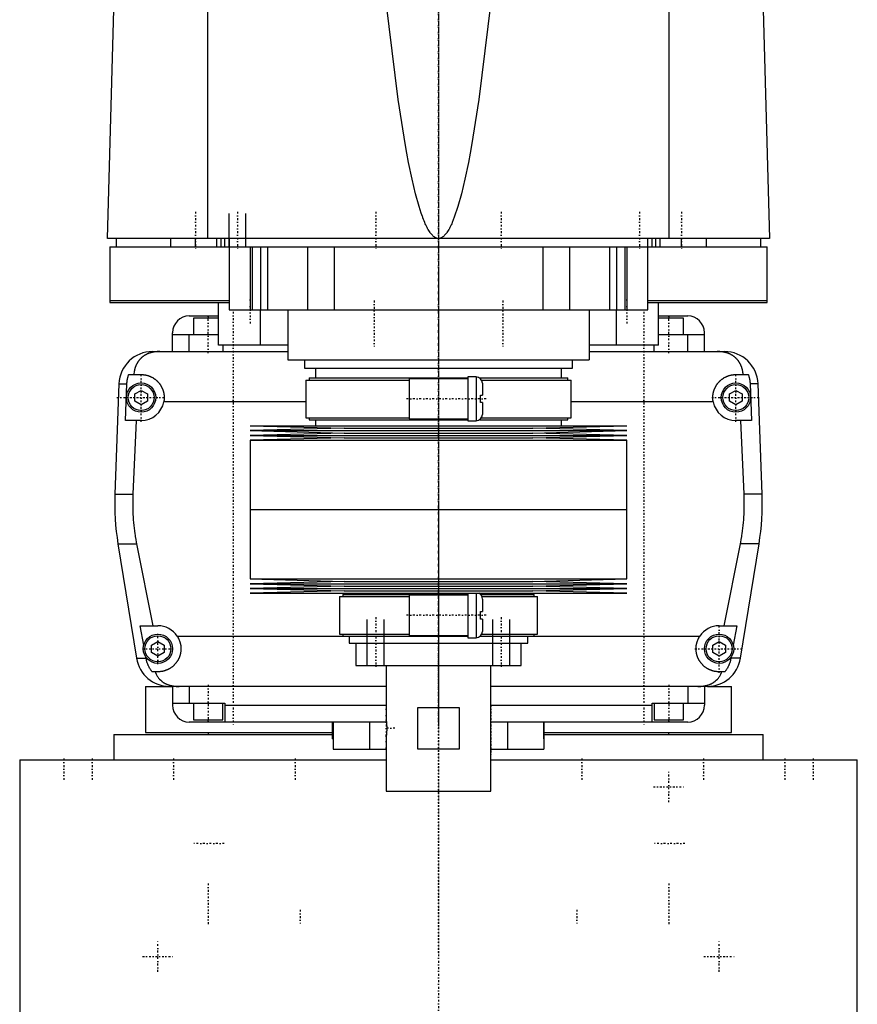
# Model space of a CAD drawing. Extents: x -120 to 120, y -1 to 1168.
# Tile 2 of 4: x -100 to 100, y 305 to 540. Entities that reach past the tile are written whole.
import ezdxf

# ---------------------------------------------------------------- set-up
doc = ezdxf.new("R2010")
doc.units = 0
doc.linetypes.add('CENTER', pattern=[1.5, 0.45, -0.5, 0.05, -0.5])
for name, color, linetype in [('AM_0', 7, 'CONTINUOUS'), ('AM_10', 7, 'CONTINUOUS'), ('AM_7', 7, 'CENTER')]:
    doc.layers.add(name, color=color, linetype=linetype)

msp = doc.modelspace()

# ---------------------------------------------------------------- linework, layer by layer
at = {"layer": 'AM_0', "color": 7, "linetype": 'CONTINUOUS'}
for p, q in [((-55.06, 487.5), (-55.06, 569.6)), ((55.06, 487.5), (55.06, 569.6)), ((-79, 487.5), (-76.83, 568.63)), ((76.83, 568.63), (79, 487.5)), ((79, 487.5), (-79, 487.5)), ((-77, 487.5), (-77, 485.5)), ((-64, 487.5), (-64, 485.5)), ((-58, 485.5), (-58, 487.5)), ((-52.9, 485.5), (-52.9, 487.5)), ((-51.9, 485.5), (-51.9, 487.5)), ((-51, 485.5), (-51, 487.5)), ((-50, 487.5), (-50, 470.5)), ((50, 470.5), (50, 487.5)), ((51, 485.5), (51, 487.5)), ((51.9, 485.5), (51.9, 487.5)), ((52.9, 485.5), (52.9, 487.5)), ((58, 485.5), (58, 487.5)), ((64, 485.5), (64, 487.5)), ((77, 485.5), (77, 487.5)), ((-78.5, 485.5), (78.5, 485.5)), ((-78.5, 485.5), (-78.5, 472.2)), ((-45, 485.5), (-45, 470.5)), ((-44.5, 485.5), (-44.5, 470.5)), ((-42.5, 485.5), (-42.5, 470.5)), ((-40.83, 485.5), (-40.83, 470.5)), ((-31.31, 485.5), (-31.31, 470.5)), ((-24.92, 485.5), (-24.92, 470.5)), ((24.92, 485.5), (24.92, 470.5)), ((31.31, 485.5), (31.31, 470.5)), ((40.83, 485.5), (40.83, 470.5)), ((42.5, 485.5), (42.5, 470.5)), ((44.5, 485.5), (44.5, 470.5)), ((45, 485.5), (45, 470.5)), ((78.5, 472.2), (78.5, 485.5)), ((-78.5, 472.7), (-50.02, 472.7)), ((-78.5, 472.2), (-50.02, 472.2)), ((-52.5, 462), (-52.5, 472.2)), ((-50, 470.5), (50, 470.5)), ((-42.5, 462), (-42.5, 470.5)), ((-36, 470.5), (-36, 458.5)), ((36, 470.5), (36, 458.5)), ((42.5, 462), (42.5, 470.5)), ((50.02, 472.7), (78.5, 472.7)), ((50.02, 472.2), (78.5, 472.2)), ((52.5, 462), (52.5, 472.2)), ((-59.5, 469), (-52.5, 469)), ((-58.5, 468.5), (-58.5, 464.5)), ((-52.5, 468.5), (-58.5, 468.5)), ((-55, 469), (-55, 468.5)), ((52.5, 469), (59.5, 469)), ((58.5, 468.5), (52.5, 468.5)), ((55, 469), (55, 468.5)), ((58.5, 464.5), (58.5, 468.5)), ((-63.5, 460.5), (-63.5, 465)), ((-52.5, 464.5), (-63.5, 464.5)), ((-59.5, 460.5), (-59.5, 464.5)), ((63.5, 464.5), (52.5, 464.5)), ((59.5, 460.5), (59.5, 464.5)), ((63.5, 460.5), (63.5, 465)), ((-36, 462), (-52.5, 462)), ((-51.5, 462), (-51.5, 460.5)), ((52.5, 462), (36, 462)), ((51.5, 460.5), (51.5, 462)), ((-68.3, 460.5), (-36, 460.5)), ((36, 460.5), (68.3, 460.5)), ((-36, 458.5), (36, 458.5)), ((-32, 458.5), (-32, 456.5)), ((-32, 456.5), (32, 456.5)), ((-29.35, 456.5), (-29.35, 454.2)), ((29.35, 454.2), (29.35, 456.5)), ((32, 456.5), (32, 458.5)), ((-73.97, 455), (-71, 455)), ((-30.85, 454.2), (-30.85, 453.7)), ((-30.85, 454.2), (7, 454.2)), ((7, 454), (-7, 454)), ((-7, 454), (-7, 444.4)), ((9, 454.45), (7, 454.45)), ((7, 454.45), (7, 443.95)), ((9, 454.45), (9, 443.95)), ((9.83, 454.2), (30.85, 454.2)), ((30.85, 453.7), (30.85, 454.2)), ((71, 455), (73.97, 455)), ((-76.29, 452.8), (-77.28, 426.46)), ((-76.29, 452.8), (-74.4, 452.8)), ((-74.75, 444), (-74.4, 452.8)), ((-31.65, 453.7), (-31.65, 444.7)), ((-31.65, 453.7), (-7, 453.7)), ((10.3, 453.7), (31.65, 453.7)), ((10.5, 452.95), (10.5, 450.1)), ((31.65, 444.7), (31.65, 453.7)), ((76.29, 452.8), (74.4, 452.8)), ((74.4, 452.8), (74.75, 444)), ((77.28, 426.46), (76.29, 452.8)), ((-72.5, 450.37), (-71, 451.23)), ((-72.5, 448.63), (-72.5, 450.37)), ((-71, 451.23), (-69.5, 450.37)), ((-69.5, 450.37), (-69.5, 448.63)), ((10, 448.3), (10, 450.1)), ((10, 450.1), (10.5, 450.1)), ((69.5, 450.37), (71, 451.23)), ((69.5, 448.63), (69.5, 450.37)), ((71, 451.23), (72.5, 450.37)), ((72.5, 450.37), (72.5, 448.63)), ((-71, 447.77), (-72.5, 448.63)), ((-69.5, 448.63), (-71, 447.77)), ((-31.65, 448.5), (-65.59, 448.5)), ((10.5, 448.3), (10, 448.3)), ((10.5, 448.3), (10.5, 445.45)), ((65.59, 448.5), (31.65, 448.5)), ((71, 447.77), (69.5, 448.63)), ((72.5, 448.63), (71, 447.77)), ((-31.65, 444.7), (-7, 444.7)), ((-30.85, 444.7), (-30.85, 444.2)), ((10.3, 444.7), (31.65, 444.7)), ((30.85, 444.2), (30.85, 444.7)), ((-71, 444), (-74.75, 444)), ((-72.2, 444), (-72.97, 426.46)), ((-45, 442.75), (-22.5, 442.18)), ((-45, 442.75), (45, 442.75)), ((-30.85, 444.2), (7, 444.2)), ((-29.35, 444.2), (-29.35, 442.75)), ((-7, 444.4), (7, 444.4)), ((7, 443.95), (9, 443.95)), ((9.83, 444.2), (30.85, 444.2)), ((22.5, 442.18), (45, 442.75)), ((29.35, 442.75), (29.35, 444.2)), ((74.75, 444), (71, 444)), ((72.97, 426.46), (72.2, 444)), ((-22.5, 442.18), (-45, 441.61)), ((-45, 441.61), (-22.5, 441.04)), ((-45, 441.61), (45, 441.61)), ((-22.5, 441.04), (-45, 440.47)), ((-45, 440.47), (-22.5, 439.9)), ((-45, 440.47), (45, 440.47)), ((-22.5, 439.9), (-45, 439.33)), ((-22.5, 442.18), (22.5, 442.18)), ((-22.5, 441.04), (22.5, 441.04)), ((-22.5, 439.9), (22.5, 439.9)), ((45, 441.61), (22.5, 442.18)), ((22.5, 441.04), (45, 441.61)), ((45, 440.47), (22.5, 441.04)), ((22.5, 439.9), (45, 440.47)), ((45, 439.33), (22.5, 439.9)), ((-45, 439.33), (-45, 422.75)), ((-45, 439.33), (45, 439.33)), ((45, 422.75), (45, 439.33)), ((-77.28, 426.46), (-72.97, 426.46)), ((77.28, 426.46), (72.97, 426.46)), ((-45, 422.75), (45, 422.75)), ((-45, 422.75), (-45, 406.17)), ((-45, 422.75), (0, 422.75)), ((45, 406.17), (45, 422.75)), ((-76.54, 414.6), (-72.1, 387.22)), ((-76.54, 414.6), (-72.1, 414.6)), ((-72.1, 414.6), (-68.19, 395)), ((68.19, 395), (72.1, 414.6)), ((76.54, 414.6), (72.1, 414.6)), ((72.1, 387.22), (76.54, 414.6)), ((-45, 406.17), (-22.5, 405.6)), ((-45, 406.17), (45, 406.17)), ((-22.5, 405.6), (-45, 405.03)), ((-45, 405.03), (-22.5, 404.46)), ((-45, 405.03), (45, 405.03)), ((-22.5, 405.6), (22.5, 405.6)), ((22.5, 405.6), (45, 406.17)), ((45, 405.03), (22.5, 405.6)), ((22.5, 404.46), (45, 405.03)), ((-22.5, 404.46), (-45, 403.89)), ((-45, 403.89), (-22.5, 403.32)), ((-45, 403.89), (45, 403.89)), ((-22.5, 403.32), (-45, 402.75)), ((-45, 402.75), (45, 402.75)), ((-22.85, 402.5), (-22.85, 402)), ((-22.85, 402.5), (7, 402.5)), ((-22.5, 404.46), (22.5, 404.46)), ((-22.5, 403.32), (22.5, 403.32)), ((-21.35, 402.75), (-21.35, 402.5)), ((7, 402.3), (-7, 402.3)), ((-7, 402.3), (-7, 392.7)), ((7, 402.75), (7, 392.12)), ((9, 402.75), (9, 392.12)), ((9.99, 402.5), (22.85, 402.5)), ((21.35, 402.5), (21.35, 402.75)), ((45, 403.89), (22.5, 404.46)), ((22.5, 403.32), (45, 403.89)), ((45, 402.75), (22.5, 403.32)), ((22.85, 402), (22.85, 402.5)), ((-23.65, 402), (-23.65, 393)), ((-23.65, 402), (-7, 402)), ((10.36, 402), (23.65, 402)), ((10.5, 401.37), (10.5, 398.4)), ((23.65, 393), (23.65, 402)), ((10, 396.6), (10, 398.4)), ((10, 398.4), (10.5, 398.4)), ((10.5, 396.6), (10, 396.6)), ((10.5, 396.6), (10.5, 393.62)), ((-71.21, 395), (-67, 395)), ((-70.39, 390.38), (-71.21, 395)), ((-23.65, 393), (-7, 393)), ((-22.85, 393), (-22.85, 392.5)), ((10.36, 393), (23.65, 393)), ((22.85, 392.5), (22.85, 393)), ((67, 395), (71.21, 395)), ((71.21, 395), (70.39, 390.38)), ((-68.5, 390.37), (-67, 391.23)), ((-67, 391.23), (-65.5, 390.37)), ((-62.39, 392.5), (-9.13, 392.5)), ((-22.85, 392.5), (7.01, 392.5)), ((-21.35, 392.5), (-21.35, 390.8)), ((-21.35, 390.8), (21.35, 390.8)), ((-19.75, 390.8), (-19.75, 385.5)), ((-7, 392.7), (7, 392.7)), ((7, 392.12), (9, 392.12)), ((9.99, 392.5), (22.85, 392.5)), ((19.75, 385.5), (19.75, 390.8)), ((21.35, 390.8), (21.35, 392.5)), ((21.35, 392.5), (62.39, 392.5)), ((65.5, 390.37), (67, 391.23)), ((67, 391.23), (68.5, 390.37)), ((-68.5, 388.63), (-68.5, 390.37)), ((-67, 387.77), (-68.5, 388.63)), ((-65.5, 388.63), (-67, 387.77)), ((-65.5, 390.37), (-65.5, 388.63)), ((65.5, 388.63), (65.5, 390.37)), ((67, 387.77), (65.5, 388.63)), ((68.5, 388.63), (67, 387.77)), ((68.5, 390.37), (68.5, 388.63)), ((-72.1, 387.22), (-69.82, 387.22)), ((-69.82, 387.22), (-69.87, 387.5)), ((69.87, 387.5), (69.82, 387.22)), ((72.1, 387.22), (69.82, 387.22)), ((-67, 384), (-68.39, 384)), ((-19.75, 385.5), (19.75, 385.5)), ((-12.5, 385.5), (-12.5, 372.5)), ((12.5, 355.5), (12.5, 385.5)), ((68.39, 384), (67, 384)), ((-70, 380.5), (-70, 369.5)), ((-70, 380.5), (-63.57, 380.5)), ((-12.5, 380.5), (-64.2, 380.5)), ((-63.5, 380.5), (-63.5, 376)), ((-59.5, 380.5), (-59.5, 376.5)), ((64.2, 380.5), (12.5, 380.5)), ((59.5, 380.5), (59.5, 376.5)), ((63.5, 380.5), (63.5, 376)), ((64.2, 380.5), (70, 380.5)), ((70, 369.5), (70, 380.5)), ((-63.5, 376.5), (-51, 376.5)), ((-58.5, 376.5), (-58.5, 372.5)), ((-51.5, 372.5), (-51.5, 376.5)), ((-51, 376.5), (-51, 372)), ((51, 372), (51, 376.5)), ((51, 376.5), (63.5, 376.5)), ((51.5, 376.5), (51.5, 372.5)), ((58.5, 372.5), (58.5, 376.5)), ((-51, 376), (-12.5, 376)), ((-4.9, 375.5), (4.9, 375.5)), ((-4.9, 365.5), (-4.9, 375.5)), ((4.9, 375.5), (4.9, 365.5)), ((12.5, 376), (51, 376)), ((-12.44, 372), (-59.5, 372)), ((-58.5, 372.5), (-51.5, 372.5)), ((-55, 372), (-55, 372.5)), ((-25.37, 372), (-25.37, 368)), ((-25.16, 372), (-25.16, 365.5)), ((-16.5, 372), (-16.5, 365.5)), ((-12.49, 372.46), (-12.5, 372.5)), ((-12.48, 372.34), (-12.49, 372.41)), ((-12.44, 372.02), (-12.45, 372.14)), ((59.5, 372), (12.5, 372)), ((16.5, 372), (16.5, 365.5)), ((25.16, 372), (25.16, 365.5)), ((25.16, 368), (25.16, 372)), ((51.5, 372.5), (58.5, 372.5)), ((55, 372), (55, 372.5)), ((-70, 369.5), (-25.39, 369.5)), ((-55, 369.5), (-55, 369)), ((25.18, 369.5), (70, 369.5)), ((55, 369), (55, 369.5)), ((-77.5, 369), (-77.5, 363)), ((-77.5, 369), (-25.37, 369)), ((-25.16, 368), (-25.37, 368)), ((-12.5, 368.5), (-12.49, 368.54)), ((-12.5, 368.5), (-12.5, 355.5)), ((-12.49, 368.58), (-12.47, 368.71)), ((-12.45, 368.86), (-12.44, 368.98)), ((25.16, 369), (77.5, 369)), ((77.5, 363), (77.5, 369)), ((-25.16, 365.5), (-12.5, 365.5)), ((4.9, 365.5), (-4.9, 365.5)), ((12.5, 365.5), (25.16, 365.5)), ((-100, 363), (-100, 25)), ((-100, 363), (-12.51, 363)), ((12.51, 363), (100, 363)), ((100, 25), (100, 363)), ((-12.5, 355.5), (12.5, 355.5))]:
    msp.add_line(p, q, dxfattribs=at)
for points in [[(0, 487.5, 0), (-0.01, 487.5, 0), (-0.04, 487.5, 0), (-0.06, 487.5, 0), (-0.07, 487.5, 0), (-0.08, 487.5, 0), (-0.11, 487.5, 0), (-0.13, 487.51, 0), (-0.15, 487.51, 0), (-0.18, 487.51, 0), (-0.2, 487.51, 0), (-0.21, 487.52, 0), (-0.22, 487.52, 0), (-0.25, 487.52, 0), (-0.27, 487.53, 0), (-0.29, 487.53, 0), (-0.32, 487.54, 0), (-0.34, 487.54, 0), (-0.35, 487.54, 0), (-0.36, 487.55, 0), (-0.39, 487.55, 0), (-0.41, 487.56, 0), (-0.42, 487.56, 0), (-0.43, 487.57, 0), (-0.46, 487.57, 0), (-0.48, 487.58, 0), (-0.49, 487.59, 0), (-0.5, 487.59, 0), (-0.53, 487.6, 0), (-0.55, 487.61, 0), (-0.57, 487.62, 0), (-0.6, 487.63, 0), (-0.62, 487.64, 0), (-0.63, 487.64, 0), (-0.64, 487.65, 0), (-0.67, 487.66, 0), (-0.69, 487.67, 0), (-0.71, 487.68, 0), (-0.74, 487.69, 0), (-0.76, 487.71, 0), (-0.77, 487.71, 0), (-0.78, 487.72, 0), (-0.81, 487.73, 0), (-0.83, 487.74, 0), (-0.85, 487.76, 0), (-0.88, 487.77, 0), (-0.9, 487.79, 0), (-0.91, 487.8, 0), (-0.92, 487.8, 0), (-0.95, 487.82, 0), (-0.97, 487.83, 0), (-1.05, 487.89, 0), (-1.19, 488.01, 0), (-1.26, 488.07, 0), (-1.33, 488.13, 0), (-1.47, 488.27, 0), (-1.61, 488.43, 0), (-1.75, 488.59, 0), (-1.89, 488.78, 0), (-2.03, 488.97, 0), (-2.1, 489.07, 0), (-2.17, 489.18, 0), (-2.31, 489.41, 0), (-2.45, 489.64, 0), (-2.52, 489.77, 0), (-2.59, 489.89, 0), (-2.73, 490.16, 0), (-2.87, 490.44, 0), (-2.94, 490.59, 0), (-3.01, 490.73, 0), (-3.15, 491.04, 0), (-3.29, 491.36, 0), (-3.43, 491.7, 0), (-3.57, 492.05, 0), (-3.71, 492.41, 0), (-3.78, 492.6, 0), (-3.85, 492.79, 0), (-3.99, 493.18, 0), (-4.13, 493.59, 0), (-4.62, 495.12, 0), (-5.46, 498.14, 0), (-6.29, 501.66, 0), (-7.13, 505.68, 0), (-7.54, 507.88, 0), (-7.96, 510.2, 0), (-8.79, 515.22, 0), (-9.62, 520.74, 0), (-12.5, 543.94, 0)], [(12.5, 543.94, 0), (9.62, 520.74, 0), (8.79, 515.22, 0), (7.96, 510.2, 0), (7.54, 507.88, 0), (7.13, 505.68, 0), (6.29, 501.66, 0), (5.46, 498.14, 0), (4.62, 495.12, 0), (3.78, 492.6, 0), (3.29, 491.36, 0), (3.15, 491.04, 0), (3.01, 490.73, 0), (2.94, 490.59, 0), (2.87, 490.44, 0), (2.73, 490.16, 0), (2.59, 489.89, 0), (2.52, 489.77, 0), (2.45, 489.64, 0), (2.31, 489.41, 0), (2.17, 489.18, 0), (2.1, 489.07, 0), (2.03, 488.97, 0), (1.89, 488.78, 0), (1.75, 488.59, 0), (1.61, 488.43, 0), (1.47, 488.27, 0), (1.33, 488.13, 0), (1.26, 488.07, 0), (1.19, 488.01, 0), (1.05, 487.89, 0), (0.91, 487.8, 0), (0.83, 487.74, 0), (0.81, 487.73, 0), (0.78, 487.72, 0), (0.77, 487.71, 0), (0.76, 487.71, 0), (0.74, 487.69, 0), (0.71, 487.68, 0), (0.69, 487.67, 0), (0.67, 487.66, 0), (0.64, 487.65, 0), (0.63, 487.64, 0), (0.62, 487.64, 0), (0.6, 487.63, 0), (0.57, 487.62, 0), (0.55, 487.61, 0), (0.53, 487.6, 0), (0.5, 487.59, 0), (0.49, 487.59, 0), (0.48, 487.58, 0), (0.46, 487.57, 0), (0.43, 487.57, 0), (0.42, 487.56, 0), (0.41, 487.56, 0), (0.39, 487.55, 0), (0.36, 487.55, 0), (0.35, 487.54, 0), (0.34, 487.54, 0), (0.32, 487.54, 0), (0.29, 487.53, 0), (0.27, 487.53, 0), (0.25, 487.52, 0), (0.22, 487.52, 0), (0.21, 487.52, 0), (0.2, 487.51, 0), (0.18, 487.51, 0), (0.15, 487.51, 0), (0.13, 487.51, 0), (0.11, 487.5, 0), (0.08, 487.5, 0), (0.07, 487.5, 0), (0.06, 487.5, 0), (0.04, 487.5, 0), (0.01, 487.5, 0), (0, 487.5, 0)], [(-66.56, 460.5, 0), (-66.61, 460.5, 0), (-66.7, 460.5, 0), (-66.8, 460.5, 0), (-66.84, 460.5, 0), (-66.89, 460.49, 0), (-66.98, 460.49, 0), (-67.08, 460.49, 0), (-67.17, 460.48, 0), (-67.26, 460.47, 0), (-67.35, 460.47, 0), (-67.4, 460.46, 0), (-67.45, 460.46, 0), (-67.54, 460.45, 0), (-67.63, 460.44, 0), (-67.72, 460.42, 0), (-67.82, 460.41, 0), (-67.91, 460.4, 0), (-67.95, 460.39, 0), (-68, 460.38, 0), (-68.09, 460.37, 0), (-68.18, 460.35, 0), (-68.23, 460.34, 0), (-68.27, 460.33, 0), (-68.36, 460.31, 0), (-68.45, 460.29, 0), (-68.49, 460.28, 0), (-68.53, 460.27, 0), (-68.62, 460.24, 0), (-68.71, 460.22, 0), (-68.79, 460.2, 0), (-68.88, 460.17, 0), (-68.96, 460.14, 0), (-69, 460.13, 0), (-69.04, 460.11, 0), (-69.13, 460.08, 0), (-69.21, 460.05, 0), (-69.29, 460.02, 0), (-69.37, 459.99, 0), (-69.45, 459.96, 0), (-69.49, 459.94, 0), (-69.53, 459.92, 0), (-69.6, 459.89, 0), (-69.68, 459.85, 0), (-69.76, 459.81, 0), (-69.83, 459.77, 0), (-69.91, 459.74, 0), (-69.94, 459.72, 0), (-69.98, 459.69, 0), (-70.05, 459.65, 0), (-70.12, 459.61, 0), (-70.19, 459.57, 0), (-70.26, 459.52, 0), (-70.33, 459.48, 0), (-70.37, 459.46, 0), (-70.4, 459.43, 0), (-70.47, 459.39, 0), (-70.53, 459.34, 0), (-70.6, 459.29, 0), (-70.66, 459.24, 0), (-70.72, 459.19, 0), (-70.75, 459.17, 0), (-70.78, 459.14, 0), (-70.84, 459.09, 0), (-70.9, 459.04, 0), (-70.93, 459.01, 0), (-70.96, 458.98, 0), (-71.02, 458.93, 0), (-71.08, 458.87, 0), (-71.1, 458.85, 0), (-71.13, 458.82, 0), (-71.19, 458.76, 0), (-71.24, 458.71, 0), (-71.29, 458.65, 0), (-71.34, 458.59, 0), (-71.4, 458.53, 0), (-71.42, 458.5, 0), (-71.45, 458.47, 0), (-71.5, 458.41, 0), (-71.54, 458.35, 0), (-71.59, 458.28, 0), (-71.64, 458.22, 0), (-71.68, 458.16, 0), (-71.71, 458.12, 0), (-71.73, 458.09, 0), (-71.77, 458.02, 0), (-71.82, 457.96, 0), (-71.86, 457.89, 0), (-71.9, 457.82, 0), (-71.94, 457.75, 0), (-71.96, 457.72, 0), (-71.98, 457.68, 0), (-72.02, 457.61, 0), (-72.06, 457.54, 0), (-72.1, 457.46, 0), (-72.13, 457.39, 0), (-72.17, 457.32, 0), (-72.18, 457.28, 0), (-72.2, 457.24, 0), (-72.24, 457.16, 0), (-72.27, 457.09, 0), (-72.3, 457.01, 0), (-72.33, 456.93, 0), (-72.36, 456.85, 0), (-72.37, 456.81, 0), (-72.39, 456.77, 0), (-72.42, 456.69, 0), (-72.44, 456.61, 0), (-72.46, 456.57, 0), (-72.47, 456.52, 0), (-72.49, 456.44, 0), (-72.52, 456.36, 0), (-72.53, 456.32, 0), (-72.54, 456.27, 0), (-72.56, 456.19, 0), (-72.58, 456.1, 0), (-72.6, 456.02, 0), (-72.62, 455.93, 0), (-72.63, 455.84, 0), (-72.64, 455.8, 0), (-72.65, 455.76, 0), (-72.66, 455.67, 0), (-72.68, 455.58, 0), (-72.72, 455.27, 0), (-72.74, 455, 0)], [(72.74, 455, 0), (72.74, 455.05, 0), (72.73, 455.14, 0), (72.72, 455.23, 0), (72.72, 455.27, 0), (72.71, 455.32, 0), (72.7, 455.41, 0), (72.69, 455.5, 0), (72.68, 455.59, 0), (72.66, 455.68, 0), (72.65, 455.76, 0), (72.64, 455.81, 0), (72.63, 455.85, 0), (72.61, 455.94, 0), (72.6, 456.03, 0), (72.58, 456.11, 0), (72.56, 456.2, 0), (72.54, 456.28, 0), (72.52, 456.33, 0), (72.51, 456.37, 0), (72.49, 456.45, 0), (72.46, 456.53, 0), (72.45, 456.58, 0), (72.44, 456.62, 0), (72.41, 456.7, 0), (72.39, 456.78, 0), (72.37, 456.82, 0), (72.36, 456.86, 0), (72.33, 456.94, 0), (72.3, 457.01, 0), (72.27, 457.09, 0), (72.23, 457.17, 0), (72.2, 457.24, 0), (72.18, 457.28, 0), (72.17, 457.32, 0), (72.13, 457.39, 0), (72.1, 457.46, 0), (72.06, 457.54, 0), (72.02, 457.61, 0), (71.98, 457.68, 0), (71.96, 457.71, 0), (71.94, 457.75, 0), (71.9, 457.82, 0), (71.86, 457.89, 0), (71.82, 457.95, 0), (71.78, 458.02, 0), (71.73, 458.08, 0), (71.71, 458.12, 0), (71.69, 458.15, 0), (71.64, 458.21, 0), (71.6, 458.28, 0), (71.55, 458.34, 0), (71.5, 458.4, 0), (71.45, 458.46, 0), (71.43, 458.49, 0), (71.4, 458.52, 0), (71.35, 458.58, 0), (71.3, 458.64, 0), (71.25, 458.7, 0), (71.19, 458.75, 0), (71.14, 458.81, 0), (71.11, 458.84, 0), (71.08, 458.87, 0), (71.03, 458.92, 0), (70.97, 458.98, 0), (70.94, 459, 0), (70.91, 459.03, 0), (70.85, 459.08, 0), (70.79, 459.13, 0), (70.76, 459.16, 0), (70.73, 459.18, 0), (70.67, 459.23, 0), (70.6, 459.28, 0), (70.54, 459.33, 0), (70.47, 459.38, 0), (70.41, 459.43, 0), (70.37, 459.45, 0), (70.34, 459.47, 0), (70.27, 459.52, 0), (70.2, 459.56, 0), (70.13, 459.61, 0), (70.06, 459.65, 0), (69.99, 459.69, 0), (69.95, 459.71, 0), (69.91, 459.73, 0), (69.84, 459.77, 0), (69.76, 459.81, 0), (69.69, 459.85, 0), (69.61, 459.88, 0), (69.53, 459.92, 0), (69.5, 459.94, 0), (69.46, 459.95, 0), (69.38, 459.99, 0), (69.3, 460.02, 0), (69.22, 460.05, 0), (69.13, 460.08, 0), (69.05, 460.11, 0), (69.01, 460.13, 0), (68.97, 460.14, 0), (68.89, 460.17, 0), (68.8, 460.19, 0), (68.72, 460.22, 0), (68.63, 460.24, 0), (68.54, 460.27, 0), (68.5, 460.28, 0), (68.46, 460.29, 0), (68.37, 460.31, 0), (68.28, 460.33, 0), (68.23, 460.34, 0), (68.19, 460.35, 0), (68.1, 460.36, 0), (68.01, 460.38, 0), (67.96, 460.39, 0), (67.91, 460.4, 0), (67.82, 460.41, 0), (67.73, 460.42, 0), (67.64, 460.44, 0), (67.55, 460.45, 0), (67.45, 460.46, 0), (67.41, 460.46, 0), (67.36, 460.47, 0), (67.27, 460.47, 0), (67.17, 460.48, 0), (67.08, 460.49, 0), (66.99, 460.49, 0), (66.89, 460.49, 0), (66.85, 460.5, 0), (66.8, 460.5, 0), (66.7, 460.5, 0), (66.61, 460.5, 0), (66.56, 460.5, 0)], [(-74.4, 452.8, 0), (-74.39, 452.86, 0), (-74.39, 452.98, 0), (-74.38, 453.1, 0), (-74.37, 453.16, 0), (-74.37, 453.23, 0), (-74.35, 453.35, 0), (-74.34, 453.47, 0), (-74.32, 453.6, 0), (-74.3, 453.72, 0), (-74.28, 453.85, 0), (-74.27, 453.91, 0), (-74.26, 453.97, 0), (-74.23, 454.1, 0), (-74.2, 454.22, 0), (-74.17, 454.34, 0), (-74.14, 454.47, 0), (-74.1, 454.59, 0), (-74.09, 454.65, 0), (-74.07, 454.71, 0), (-74.03, 454.83, 0), (-73.99, 454.94, 0), (-73.97, 455, 0)], [(-71, 455, 0), (-70.96, 455, 0), (-70.87, 455, 0), (-70.78, 455, 0), (-70.73, 454.99, 0), (-70.69, 454.99, 0), (-70.6, 454.99, 0), (-70.51, 454.98, 0), (-70.42, 454.97, 0), (-70.33, 454.96, 0), (-70.24, 454.95, 0), (-70.19, 454.94, 0), (-70.15, 454.93, 0), (-70.06, 454.92, 0), (-69.97, 454.9, 0), (-69.88, 454.88, 0), (-69.79, 454.86, 0), (-69.7, 454.84, 0), (-69.65, 454.83, 0), (-69.61, 454.82, 0), (-69.52, 454.8, 0), (-69.43, 454.77, 0), (-69.38, 454.76, 0), (-69.34, 454.74, 0), (-69.25, 454.72, 0), (-69.17, 454.69, 0), (-69.12, 454.67, 0), (-69.08, 454.65, 0), (-68.99, 454.62, 0), (-68.91, 454.59, 0), (-68.82, 454.55, 0), (-68.74, 454.51, 0), (-68.66, 454.48, 0), (-68.61, 454.46, 0), (-68.57, 454.44, 0), (-68.49, 454.39, 0), (-68.41, 454.35, 0), (-68.33, 454.31, 0), (-68.25, 454.26, 0), (-68.17, 454.22, 0), (-68.14, 454.2, 0), (-68.1, 454.17, 0), (-68.02, 454.12, 0), (-67.95, 454.07, 0), (-67.87, 454.02, 0), (-67.8, 453.97, 0), (-67.73, 453.92, 0), (-67.69, 453.89, 0), (-67.66, 453.87, 0), (-67.59, 453.81, 0), (-67.52, 453.76, 0), (-67.45, 453.7, 0), (-67.39, 453.65, 0), (-67.32, 453.59, 0), (-67.29, 453.56, 0), (-67.26, 453.53, 0), (-67.2, 453.47, 0), (-67.14, 453.41, 0), (-67.08, 453.35, 0), (-67.02, 453.29, 0), (-66.96, 453.23, 0), (-66.93, 453.2, 0), (-66.9, 453.17, 0), (-66.84, 453.1, 0), (-66.79, 453.04, 0), (-66.76, 453, 0), (-66.73, 452.97, 0), (-66.68, 452.9, 0), (-66.62, 452.83, 0), (-66.6, 452.8, 0), (-66.57, 452.76, 0), (-66.52, 452.69, 0), (-66.47, 452.62, 0), (-66.42, 452.55, 0), (-66.37, 452.47, 0), (-66.32, 452.4, 0), (-66.3, 452.36, 0), (-66.28, 452.32, 0), (-66.23, 452.24, 0), (-66.19, 452.17, 0), (-66.15, 452.09, 0), (-66.11, 452.01, 0), (-66.06, 451.93, 0), (-66.05, 451.89, 0), (-66.03, 451.85, 0), (-65.99, 451.77, 0), (-65.95, 451.68, 0), (-65.92, 451.6, 0), (-65.88, 451.52, 0), (-65.85, 451.43, 0), (-65.84, 451.39, 0), (-65.82, 451.35, 0), (-65.79, 451.26, 0), (-65.76, 451.18, 0), (-65.74, 451.09, 0), (-65.71, 451.01, 0), (-65.69, 450.92, 0), (-65.68, 450.88, 0), (-65.66, 450.83, 0), (-65.64, 450.75, 0), (-65.62, 450.66, 0), (-65.61, 450.57, 0), (-65.59, 450.48, 0), (-65.57, 450.4, 0), (-65.57, 450.35, 0), (-65.56, 450.31, 0), (-65.55, 450.22, 0), (-65.54, 450.13, 0), (-65.53, 450.09, 0), (-65.53, 450.04, 0), (-65.52, 449.96, 0), (-65.51, 449.87, 0), (-65.51, 449.82, 0), (-65.51, 449.78, 0), (-65.5, 449.69, 0), (-65.5, 449.61, 0), (-65.5, 449.52, 0), (-65.5, 449.43, 0), (-65.5, 449.35, 0), (-65.5, 449.3, 0), (-65.51, 449.26, 0), (-65.51, 449.17, 0), (-65.52, 449.08, 0), (-65.52, 448.99, 0), (-65.53, 448.9, 0), (-65.54, 448.81, 0), (-65.55, 448.77, 0), (-65.55, 448.72, 0), (-65.57, 448.63, 0), (-65.58, 448.54, 0), (-65.59, 448.5, 0)], [(65.59, 448.5, 0), (65.58, 448.54, 0), (65.57, 448.63, 0), (65.55, 448.72, 0), (65.55, 448.77, 0), (65.54, 448.81, 0), (65.53, 448.9, 0), (65.52, 448.99, 0), (65.52, 449.08, 0), (65.51, 449.17, 0), (65.51, 449.26, 0), (65.5, 449.3, 0), (65.5, 449.35, 0), (65.5, 449.43, 0), (65.5, 449.52, 0), (65.5, 449.61, 0), (65.5, 449.69, 0), (65.51, 449.78, 0), (65.51, 449.82, 0), (65.51, 449.87, 0), (65.52, 449.96, 0), (65.53, 450.04, 0), (65.53, 450.09, 0), (65.54, 450.13, 0), (65.55, 450.22, 0), (65.56, 450.31, 0), (65.57, 450.35, 0), (65.57, 450.4, 0), (65.59, 450.48, 0), (65.61, 450.57, 0), (65.62, 450.66, 0), (65.64, 450.75, 0), (65.66, 450.83, 0), (65.68, 450.88, 0), (65.69, 450.92, 0), (65.71, 451.01, 0), (65.74, 451.09, 0), (65.76, 451.18, 0), (65.79, 451.26, 0), (65.82, 451.35, 0), (65.84, 451.39, 0), (65.85, 451.43, 0), (65.88, 451.52, 0), (65.92, 451.6, 0), (65.95, 451.68, 0), (65.99, 451.77, 0), (66.03, 451.85, 0), (66.05, 451.89, 0), (66.06, 451.93, 0), (66.11, 452.01, 0), (66.15, 452.09, 0), (66.19, 452.17, 0), (66.23, 452.24, 0), (66.28, 452.32, 0), (66.3, 452.36, 0), (66.32, 452.4, 0), (66.37, 452.47, 0), (66.42, 452.55, 0), (66.47, 452.62, 0), (66.52, 452.69, 0), (66.57, 452.76, 0), (66.6, 452.8, 0), (66.62, 452.83, 0), (66.68, 452.9, 0), (66.73, 452.97, 0), (66.76, 453, 0), (66.79, 453.04, 0), (66.84, 453.1, 0), (66.9, 453.17, 0), (66.93, 453.2, 0), (66.96, 453.23, 0), (67.02, 453.29, 0), (67.08, 453.35, 0), (67.14, 453.41, 0), (67.2, 453.47, 0), (67.26, 453.53, 0), (67.29, 453.56, 0), (67.32, 453.59, 0), (67.39, 453.65, 0), (67.45, 453.7, 0), (67.52, 453.76, 0), (67.59, 453.81, 0), (67.66, 453.87, 0), (67.69, 453.89, 0), (67.73, 453.92, 0), (67.8, 453.97, 0), (67.87, 454.02, 0), (67.95, 454.07, 0), (68.02, 454.12, 0), (68.1, 454.17, 0), (68.14, 454.2, 0), (68.17, 454.22, 0), (68.25, 454.26, 0), (68.33, 454.31, 0), (68.41, 454.35, 0), (68.49, 454.39, 0), (68.57, 454.44, 0), (68.61, 454.46, 0), (68.66, 454.48, 0), (68.74, 454.51, 0), (68.82, 454.55, 0), (68.91, 454.59, 0), (68.99, 454.62, 0), (69.08, 454.65, 0), (69.12, 454.67, 0), (69.17, 454.69, 0), (69.25, 454.72, 0), (69.34, 454.74, 0), (69.38, 454.76, 0), (69.43, 454.77, 0), (69.52, 454.8, 0), (69.61, 454.82, 0), (69.65, 454.83, 0), (69.7, 454.84, 0), (69.79, 454.86, 0), (69.88, 454.88, 0), (69.97, 454.9, 0), (70.06, 454.92, 0), (70.15, 454.93, 0), (70.19, 454.94, 0), (70.24, 454.95, 0), (70.33, 454.96, 0), (70.42, 454.97, 0), (70.51, 454.98, 0), (70.6, 454.99, 0), (70.69, 454.99, 0), (70.73, 454.99, 0), (70.78, 455, 0), (70.87, 455, 0), (70.96, 455, 0), (71, 455, 0)], [(73.97, 455, 0), (73.99, 454.94, 0), (74.03, 454.83, 0), (74.07, 454.71, 0), (74.09, 454.65, 0), (74.1, 454.59, 0), (74.14, 454.47, 0), (74.17, 454.34, 0), (74.2, 454.22, 0), (74.23, 454.1, 0), (74.26, 453.97, 0), (74.27, 453.91, 0), (74.28, 453.85, 0), (74.3, 453.72, 0), (74.32, 453.6, 0), (74.34, 453.47, 0), (74.35, 453.35, 0), (74.37, 453.23, 0), (74.37, 453.16, 0), (74.38, 453.1, 0), (74.39, 452.98, 0), (74.39, 452.86, 0), (74.4, 452.8, 0)], [(-72.97, 426.46, 0), (-72.99, 426.13, 0), (-73.01, 425.49, 0), (-73.02, 424.84, 0), (-73.02, 424.53, 0), (-73.02, 424.21, 0), (-73.02, 423.57, 0), (-73, 422.93, 0), (-72.98, 422.28, 0), (-72.96, 421.63, 0), (-72.92, 420.97, 0), (-72.9, 420.64, 0), (-72.87, 420.31, 0), (-72.82, 419.65, 0), (-72.75, 418.98, 0), (-72.68, 418.31, 0), (-72.59, 417.64, 0), (-72.5, 416.96, 0), (-72.45, 416.62, 0), (-72.4, 416.29, 0), (-72.29, 415.61, 0), (-72.17, 414.94, 0), (-72.1, 414.6, 0)], [(72.1, 414.6, 0), (72.17, 414.94, 0), (72.29, 415.61, 0), (72.4, 416.29, 0), (72.45, 416.62, 0), (72.5, 416.96, 0), (72.59, 417.64, 0), (72.68, 418.31, 0), (72.75, 418.98, 0), (72.82, 419.65, 0), (72.87, 420.31, 0), (72.9, 420.64, 0), (72.92, 420.97, 0), (72.96, 421.63, 0), (72.98, 422.28, 0), (73, 422.93, 0), (73.02, 423.57, 0), (73.02, 424.21, 0), (73.02, 424.53, 0), (73.02, 424.84, 0), (73.01, 425.49, 0), (72.99, 426.13, 0), (72.97, 426.46, 0)], [(-62.39, 392.5, 0), (-62.36, 392.45, 0), (-62.3, 392.35, 0), (-62.24, 392.26, 0), (-62.21, 392.21, 0), (-62.18, 392.16, 0), (-62.13, 392.05, 0), (-62.08, 391.95, 0), (-62.03, 391.85, 0), (-61.98, 391.74, 0), (-61.93, 391.64, 0), (-61.91, 391.59, 0), (-61.89, 391.53, 0), (-61.85, 391.43, 0), (-61.81, 391.32, 0), (-61.77, 391.21, 0), (-61.74, 391.1, 0), (-61.71, 390.99, 0), (-61.69, 390.94, 0), (-61.68, 390.88, 0), (-61.65, 390.77, 0), (-61.62, 390.66, 0), (-61.61, 390.61, 0), (-61.6, 390.55, 0), (-61.58, 390.44, 0), (-61.56, 390.34, 0), (-61.56, 390.28, 0), (-61.55, 390.23, 0), (-61.53, 390.12, 0), (-61.52, 390.01, 0), (-61.51, 389.9, 0), (-61.51, 389.79, 0), (-61.5, 389.69, 0), (-61.5, 389.63, 0), (-61.5, 389.58, 0), (-61.5, 389.48, 0), (-61.5, 389.37, 0), (-61.5, 389.27, 0), (-61.51, 389.16, 0), (-61.52, 389.05, 0), (-61.52, 389, 0), (-61.53, 388.95, 0), (-61.54, 388.84, 0), (-61.55, 388.74, 0), (-61.57, 388.63, 0), (-61.59, 388.53, 0), (-61.61, 388.42, 0), (-61.62, 388.37, 0), (-61.63, 388.31, 0), (-61.65, 388.21, 0), (-61.68, 388.1, 0), (-61.71, 388, 0), (-61.74, 387.9, 0), (-61.77, 387.79, 0), (-61.79, 387.74, 0), (-61.81, 387.69, 0), (-61.84, 387.59, 0), (-61.88, 387.49, 0), (-61.92, 387.39, 0), (-61.96, 387.29, 0), (-62.01, 387.19, 0), (-62.03, 387.14, 0), (-62.05, 387.1, 0), (-62.1, 387, 0), (-62.15, 386.9, 0), (-62.18, 386.86, 0), (-62.2, 386.81, 0), (-62.26, 386.72, 0), (-62.31, 386.63, 0), (-62.34, 386.58, 0), (-62.37, 386.54, 0), (-62.43, 386.45, 0), (-62.49, 386.36, 0), (-62.55, 386.27, 0), (-62.61, 386.19, 0), (-62.67, 386.1, 0), (-62.71, 386.06, 0), (-62.74, 386.02, 0), (-62.81, 385.94, 0), (-62.87, 385.86, 0), (-62.94, 385.79, 0), (-63.01, 385.71, 0), (-63.09, 385.64, 0), (-63.12, 385.6, 0), (-63.16, 385.56, 0), (-63.23, 385.49, 0), (-63.31, 385.42, 0), (-63.38, 385.36, 0), (-63.46, 385.29, 0), (-63.55, 385.22, 0), (-63.59, 385.19, 0), (-63.63, 385.15, 0), (-63.71, 385.09, 0), (-63.8, 385.03, 0), (-63.89, 384.96, 0), (-63.98, 384.9, 0), (-64.07, 384.85, 0), (-64.12, 384.82, 0), (-64.16, 384.79, 0), (-64.26, 384.73, 0), (-64.36, 384.68, 0), (-64.45, 384.63, 0), (-64.55, 384.57, 0), (-64.65, 384.53, 0), (-64.7, 384.5, 0), (-64.76, 384.48, 0), (-64.86, 384.43, 0), (-64.96, 384.39, 0), (-65.02, 384.37, 0), (-65.07, 384.35, 0), (-65.17, 384.31, 0), (-65.28, 384.28, 0), (-65.34, 384.26, 0), (-65.39, 384.24, 0), (-65.5, 384.21, 0), (-65.61, 384.18, 0), (-65.72, 384.15, 0), (-65.83, 384.13, 0), (-65.94, 384.1, 0), (-66, 384.09, 0), (-66.05, 384.08, 0), (-66.16, 384.06, 0), (-66.27, 384.05, 0), (-66.39, 384.03, 0), (-66.5, 384.02, 0), (-66.61, 384.01, 0), (-66.67, 384.01, 0), (-66.72, 384.01, 0), (-66.83, 384, 0), (-66.94, 384, 0), (-67, 384, 0)], [(67, 384, 0), (66.94, 384, 0), (66.83, 384, 0), (66.72, 384.01, 0), (66.67, 384.01, 0), (66.61, 384.01, 0), (66.5, 384.02, 0), (66.39, 384.03, 0), (66.27, 384.05, 0), (66.16, 384.06, 0), (66.05, 384.08, 0), (66, 384.09, 0), (65.94, 384.1, 0), (65.83, 384.13, 0), (65.72, 384.15, 0), (65.61, 384.18, 0), (65.5, 384.21, 0), (65.39, 384.24, 0), (65.34, 384.26, 0), (65.28, 384.28, 0), (65.17, 384.31, 0), (65.07, 384.35, 0), (65.02, 384.37, 0), (64.96, 384.39, 0), (64.86, 384.43, 0), (64.76, 384.48, 0), (64.7, 384.5, 0), (64.65, 384.53, 0), (64.55, 384.57, 0), (64.45, 384.63, 0), (64.36, 384.68, 0), (64.26, 384.73, 0), (64.16, 384.79, 0), (64.12, 384.82, 0), (64.07, 384.85, 0), (63.98, 384.9, 0), (63.89, 384.96, 0), (63.8, 385.03, 0), (63.71, 385.09, 0), (63.63, 385.15, 0), (63.59, 385.19, 0), (63.55, 385.22, 0), (63.46, 385.29, 0), (63.38, 385.36, 0), (63.31, 385.42, 0), (63.23, 385.49, 0), (63.16, 385.56, 0), (63.12, 385.6, 0), (63.09, 385.64, 0), (63.01, 385.71, 0), (62.94, 385.79, 0), (62.87, 385.86, 0), (62.81, 385.94, 0), (62.74, 386.02, 0), (62.71, 386.06, 0), (62.67, 386.1, 0), (62.61, 386.19, 0), (62.55, 386.27, 0), (62.49, 386.36, 0), (62.43, 386.45, 0), (62.37, 386.54, 0), (62.34, 386.58, 0), (62.31, 386.63, 0), (62.26, 386.72, 0), (62.2, 386.81, 0), (62.18, 386.86, 0), (62.15, 386.9, 0), (62.1, 387, 0), (62.05, 387.1, 0), (62.03, 387.14, 0), (62.01, 387.19, 0), (61.96, 387.29, 0), (61.92, 387.39, 0), (61.88, 387.49, 0), (61.84, 387.59, 0), (61.81, 387.69, 0), (61.79, 387.74, 0), (61.77, 387.79, 0), (61.74, 387.9, 0), (61.71, 388, 0), (61.68, 388.1, 0), (61.65, 388.21, 0), (61.63, 388.31, 0), (61.62, 388.37, 0), (61.61, 388.42, 0), (61.59, 388.53, 0), (61.57, 388.63, 0), (61.55, 388.74, 0), (61.54, 388.84, 0), (61.53, 388.95, 0), (61.52, 389, 0), (61.52, 389.05, 0), (61.51, 389.16, 0), (61.5, 389.27, 0), (61.5, 389.37, 0), (61.5, 389.48, 0), (61.5, 389.58, 0), (61.5, 389.63, 0), (61.5, 389.69, 0), (61.51, 389.79, 0), (61.51, 389.9, 0), (61.52, 390.01, 0), (61.53, 390.12, 0), (61.55, 390.23, 0), (61.56, 390.28, 0), (61.56, 390.34, 0), (61.58, 390.44, 0), (61.6, 390.55, 0), (61.61, 390.61, 0), (61.62, 390.66, 0), (61.65, 390.77, 0), (61.68, 390.88, 0), (61.69, 390.94, 0), (61.71, 390.99, 0), (61.74, 391.1, 0), (61.77, 391.21, 0), (61.81, 391.32, 0), (61.85, 391.43, 0), (61.89, 391.53, 0), (61.91, 391.59, 0), (61.93, 391.64, 0), (61.98, 391.74, 0), (62.03, 391.85, 0), (62.08, 391.95, 0), (62.13, 392.05, 0), (62.18, 392.16, 0), (62.21, 392.21, 0), (62.24, 392.26, 0), (62.3, 392.35, 0), (62.36, 392.45, 0), (62.39, 392.5, 0)], [(-68.39, 384, 0), (-68.45, 384.08, 0), (-68.56, 384.23, 0), (-68.67, 384.39, 0), (-68.72, 384.47, 0), (-68.77, 384.55, 0), (-68.88, 384.72, 0), (-68.98, 384.89, 0), (-69.07, 385.07, 0), (-69.17, 385.25, 0), (-69.26, 385.43, 0), (-69.3, 385.53, 0), (-69.34, 385.62, 0), (-69.42, 385.81, 0), (-69.49, 385.99, 0), (-69.55, 386.17, 0), (-69.61, 386.35, 0), (-69.66, 386.54, 0), (-69.69, 386.63, 0), (-69.71, 386.73, 0), (-69.76, 386.92, 0), (-69.8, 387.12, 0), (-69.82, 387.22, 0)], [(69.82, 387.22, 0), (69.8, 387.12, 0), (69.76, 386.92, 0), (69.71, 386.73, 0), (69.69, 386.63, 0), (69.66, 386.54, 0), (69.61, 386.35, 0), (69.55, 386.17, 0), (69.49, 385.99, 0), (69.42, 385.81, 0), (69.34, 385.62, 0), (69.3, 385.53, 0), (69.26, 385.43, 0), (69.17, 385.25, 0), (69.07, 385.07, 0), (68.98, 384.89, 0), (68.88, 384.72, 0), (68.77, 384.55, 0), (68.72, 384.47, 0), (68.67, 384.39, 0), (68.56, 384.23, 0), (68.45, 384.08, 0), (68.39, 384, 0)], [(-67.64, 384, 0), (-67.57, 383.81, 0), (-67.42, 383.45, 0), (-67.24, 383.11, 0), (-67.14, 382.95, 0), (-67.04, 382.79, 0), (-66.82, 382.49, 0), (-66.59, 382.22, 0), (-66.32, 381.96, 0), (-66.16, 381.81, 0), (-66.11, 381.77, 0), (-66.07, 381.73, 0), (-66.04, 381.71, 0), (-66.02, 381.69, 0), (-65.97, 381.66, 0), (-65.92, 381.62, 0), (-65.87, 381.58, 0), (-65.81, 381.55, 0), (-65.76, 381.51, 0), (-65.73, 381.49, 0), (-65.71, 381.47, 0), (-65.65, 381.44, 0), (-65.6, 381.4, 0), (-65.57, 381.39, 0), (-65.54, 381.37, 0), (-65.49, 381.34, 0), (-65.43, 381.31, 0), (-65.4, 381.29, 0), (-65.38, 381.27, 0), (-65.32, 381.24, 0), (-65.26, 381.21, 0), (-65.2, 381.18, 0), (-65.14, 381.15, 0), (-65.08, 381.12, 0), (-65.05, 381.11, 0), (-65.02, 381.09, 0), (-64.96, 381.07, 0), (-64.9, 381.04, 0), (-64.83, 381.01, 0), (-64.77, 380.99, 0), (-64.71, 380.96, 0), (-64.68, 380.95, 0), (-64.64, 380.94, 0), (-64.58, 380.91, 0), (-64.52, 380.89, 0), (-64.45, 380.87, 0), (-64.39, 380.85, 0), (-64.32, 380.83, 0), (-64.29, 380.82, 0), (-64.25, 380.81, 0), (-64.19, 380.79, 0), (-64.12, 380.77, 0), (-64.05, 380.75, 0), (-63.98, 380.73, 0), (-63.92, 380.72, 0), (-63.88, 380.71, 0), (-63.85, 380.7, 0), (-63.78, 380.69, 0), (-63.71, 380.67, 0), (-63.64, 380.66, 0), (-63.57, 380.64, 0), (-63.5, 380.63, 0), (-63.46, 380.62, 0), (-63.43, 380.62, 0), (-63.36, 380.61, 0), (-63.28, 380.59, 0), (-63.25, 380.59, 0), (-63.21, 380.58, 0), (-63.14, 380.57, 0), (-63.07, 380.57, 0), (-63.03, 380.56, 0), (-62.99, 380.56, 0), (-62.92, 380.55, 0), (-62.85, 380.54, 0), (-62.77, 380.54, 0), (-62.7, 380.53, 0), (-62.63, 380.52, 0), (-62.59, 380.52, 0), (-62.55, 380.52, 0), (-62.48, 380.51, 0), (-62.41, 380.51, 0), (-62.15, 380.5, 0), (-61.92, 380.5, 0)], [(61.92, 380.5, 0), (62.15, 380.5, 0), (62.41, 380.51, 0), (62.48, 380.51, 0), (62.55, 380.52, 0), (62.59, 380.52, 0), (62.63, 380.52, 0), (62.7, 380.53, 0), (62.77, 380.54, 0), (62.85, 380.54, 0), (62.92, 380.55, 0), (62.99, 380.56, 0), (63.03, 380.56, 0), (63.07, 380.57, 0), (63.14, 380.57, 0), (63.21, 380.58, 0), (63.25, 380.59, 0), (63.28, 380.59, 0), (63.36, 380.61, 0), (63.43, 380.62, 0), (63.46, 380.62, 0), (63.5, 380.63, 0), (63.57, 380.64, 0), (63.64, 380.66, 0), (63.71, 380.67, 0), (63.78, 380.69, 0), (63.86, 380.7, 0), (63.89, 380.71, 0), (63.93, 380.72, 0), (63.99, 380.74, 0), (64.06, 380.75, 0), (64.13, 380.77, 0), (64.2, 380.79, 0), (64.27, 380.81, 0), (64.3, 380.82, 0), (64.33, 380.83, 0), (64.4, 380.85, 0), (64.47, 380.87, 0), (64.53, 380.9, 0), (64.6, 380.92, 0), (64.66, 380.94, 0), (64.69, 380.96, 0), (64.72, 380.97, 0), (64.79, 380.99, 0), (64.85, 381.02, 0), (64.91, 381.05, 0), (64.97, 381.07, 0), (65.03, 381.1, 0), (65.06, 381.11, 0), (65.09, 381.13, 0), (65.15, 381.16, 0), (65.21, 381.19, 0), (65.27, 381.22, 0), (65.33, 381.25, 0), (65.39, 381.28, 0), (65.42, 381.3, 0), (65.45, 381.31, 0), (65.5, 381.35, 0), (65.56, 381.38, 0), (65.59, 381.4, 0), (65.61, 381.41, 0), (65.67, 381.45, 0), (65.72, 381.48, 0), (65.75, 381.5, 0), (65.78, 381.52, 0), (65.83, 381.56, 0), (65.88, 381.59, 0), (65.93, 381.63, 0), (65.98, 381.67, 0), (66.03, 381.71, 0), (66.06, 381.73, 0), (66.08, 381.75, 0), (66.13, 381.79, 0), (66.18, 381.83, 0), (66.34, 381.97, 0), (66.6, 382.23, 0), (66.84, 382.51, 0), (67.05, 382.81, 0), (67.15, 382.97, 0), (67.25, 383.13, 0), (67.42, 383.46, 0), (67.57, 383.82, 0), (67.64, 384, 0)], [(-12.5, 372.5, 0), (-12.5, 372.5, 0), (-12.5, 372.5, 0), (-12.5, 372.49, 0), (-12.5, 372.49, 0), (-12.5, 372.49, 0), (-12.5, 372.48, 0), (-12.5, 372.47, 0), (-12.49, 372.46, 0), (-12.49, 372.45, 0), (-12.49, 372.44, 0), (-12.49, 372.43, 0), (-12.49, 372.42, 0), (-12.49, 372.4, 0), (-12.48, 372.38, 0), (-12.48, 372.36, 0), (-12.48, 372.34, 0), (-12.48, 372.31, 0), (-12.47, 372.3, 0), (-12.47, 372.29, 0), (-12.47, 372.26, 0), (-12.47, 372.23, 0), (-12.46, 372.22, 0), (-12.46, 372.2, 0), (-12.46, 372.17, 0), (-12.45, 372.13, 0), (-12.45, 372.12, 0), (-12.45, 372.1, 0), (-12.45, 372.06, 0), (-12.44, 372.03, 0), (-12.44, 371.99, 0), (-12.43, 371.95, 0), (-12.43, 371.91, 0), (-12.43, 371.89, 0), (-12.43, 371.87, 0), (-12.42, 371.83, 0), (-12.42, 371.79, 0), (-12.41, 371.74, 0), (-12.41, 371.7, 0), (-12.41, 371.65, 0), (-12.41, 371.63, 0), (-12.4, 371.6, 0), (-12.4, 371.56, 0), (-12.4, 371.51, 0), (-12.39, 371.46, 0), (-12.39, 371.4, 0), (-12.39, 371.35, 0), (-12.38, 371.33, 0), (-12.38, 371.3, 0), (-12.38, 371.25, 0), (-12.38, 371.19, 0), (-12.38, 371.14, 0), (-12.37, 371.08, 0), (-12.37, 371.03, 0), (-12.37, 371, 0), (-12.37, 370.97, 0), (-12.37, 370.91, 0), (-12.37, 370.86, 0), (-12.36, 370.8, 0), (-12.36, 370.75, 0), (-12.36, 370.69, 0), (-12.36, 370.66, 0), (-12.36, 370.64, 0), (-12.36, 370.58, 0), (-12.36, 370.53, 0), (-12.36, 370.5, 0), (-12.36, 370.47, 0), (-12.36, 370.42, 0), (-12.36, 370.36, 0), (-12.36, 370.34, 0), (-12.36, 370.31, 0), (-12.36, 370.25, 0), (-12.36, 370.2, 0), (-12.37, 370.14, 0), (-12.37, 370.08, 0), (-12.37, 370.03, 0), (-12.37, 370, 0), (-12.37, 369.97, 0), (-12.37, 369.92, 0), (-12.38, 369.86, 0), (-12.38, 369.81, 0), (-12.38, 369.75, 0), (-12.38, 369.7, 0), (-12.38, 369.67, 0), (-12.39, 369.65, 0), (-12.39, 369.59, 0), (-12.39, 369.54, 0), (-12.4, 369.49, 0), (-12.4, 369.44, 0), (-12.4, 369.39, 0), (-12.41, 369.37, 0), (-12.41, 369.35, 0), (-12.41, 369.3, 0), (-12.41, 369.26, 0), (-12.42, 369.21, 0), (-12.42, 369.17, 0), (-12.43, 369.13, 0), (-12.43, 369.11, 0), (-12.43, 369.09, 0), (-12.43, 369.05, 0), (-12.44, 369.01, 0), (-12.44, 368.97, 0), (-12.45, 368.94, 0), (-12.45, 368.9, 0), (-12.45, 368.88, 0), (-12.45, 368.87, 0), (-12.46, 368.83, 0), (-12.46, 368.8, 0), (-12.46, 368.78, 0), (-12.47, 368.77, 0), (-12.47, 368.74, 0), (-12.47, 368.71, 0), (-12.47, 368.7, 0), (-12.48, 368.69, 0), (-12.48, 368.66, 0), (-12.48, 368.64, 0), (-12.48, 368.62, 0), (-12.49, 368.6, 0), (-12.49, 368.58, 0), (-12.49, 368.57, 0), (-12.49, 368.56, 0), (-12.49, 368.55, 0), (-12.49, 368.54, 0), (-12.5, 368.53, 0), (-12.5, 368.52, 0), (-12.5, 368.51, 0), (-12.5, 368.51, 0), (-12.5, 368.51, 0), (-12.5, 368.5, 0), (-12.5, 368.5, 0), (-12.5, 368.5, 0)]]:
    msp.add_polyline3d(points, dxfattribs=at)
for centre, radius in [((-71, 449.5), 3.5), ((-71, 449.5), 3.1), ((71, 449.5), 3.5), ((71, 449.5), 3.1), ((-67, 389.5), 3.5), ((67, 389.5), 3.5), ((-67, 389.5), 3.1), ((67, 389.5), 3.1)]:
    msp.add_circle(centre, radius, dxfattribs=at)
for centre, radius, start, end in [((-59.5, 465), 4, 90, 180), ((59.5, 465), 4, 0, 90), ((-68.3, 452.5), 8, 90, 177.861), ((68.3, 452.5), 8, 2.139, 90), ((9, 452.95), 1.5, 0, 90), ((-71, 449.5), 5.5, 270, 349.5243), ((71, 449.5), 5.5, 190.4757, 270), ((9, 445.45), 1.5, 270, 0), ((-17.32, 424.22), 60, 177.861, 189.225), ((17.32, 424.22), 60, 350.775, 2.139), ((9, 401.37), 1.5, 0, 66.4435), ((-67, 389.5), 5.5, 33.0557, 90), ((9, 393.62), 1.5, 270, 0), ((67, 389.5), 5.5, 90, 146.9443), ((-64.2, 388.5), 8, 189.225, 270), ((64.2, 388.5), 8, 270, 350.775), ((-59.5, 376), 4, 180, 270), ((59.5, 376), 4, 270, 0)]:
    msp.add_arc(centre, radius, start, end, dxfattribs=at)
at = {"layer": 'AM_10', "color": 7, "linetype": 'CONTINUOUS'}
for p, q in [((-50, 485.5), (-50, 493.5)), ((-46, 485.5), (-46, 493.5)), ((-17, 385.5), (-17, 396.5)), ((-13, 385.5), (-13, 396.5)), ((13, 385.5), (13, 396.5)), ((17, 385.5), (17, 396.5))]:
    msp.add_line(p, q, dxfattribs=at)
at = {"layer": 'AM_7', "color": 4, "linetype": 'CENTER'}
for p, q in [((0, 1168.2), (0, 316.8)), ((0, 700.5), (0, 370.5)), ((-58, 493.9), (-58, 485.1)), ((-48, 493.9), (-48, 485.1)), ((-15, 493.9), (-15, 485.1)), ((15, 493.9), (15, 485.1)), ((48, 493.9), (48, 485.1)), ((58, 493.9), (58, 485.1)), ((0, 480.07), (0, 459.92)), ((-45, 473.8), (-45, 467.2)), ((45, 473.8), (45, 467.2)), ((-15.35, 472.7), (-15.35, 461.7)), ((15.35, 472.7), (15.35, 461.7)), ((-55, 460.1), (-55, 468.9)), ((-49, 470), (-49, 371)), ((49, 470), (49, 371)), ((55, 460.1), (55, 468.9)), ((0, 458.19), (0, 421.06)), ((-71, 443.73), (-71, 455.27)), ((71, 443.73), (71, 455.27)), ((-76.77, 449.5), (-65.23, 449.5)), ((65.23, 449.5), (76.77, 449.5)), ((11.37, 449.2), (-7.88, 449.2)), ((0, 424.35), (0, 389.2)), ((0, 406.4), (0, 1.6)), ((-15, 397.05), (-15, 384.95)), ((11.37, 397.5), (-7.88, 397.5)), ((15, 397.05), (15, 384.95)), ((67, 383.73), (67, 395.27)), ((-67, 385.82), (-67, 393.18)), ((-70.67, 389.5), (-63.33, 389.5)), ((0, 388.38), (0, 380.12)), ((61.23, 389.5), (72.78, 389.5)), ((-55, 380.9), (-55, 372.1)), ((55, 380.9), (55, 372.1)), ((-12.5, 376.05), (-12.5, 363.95)), ((12.5, 376.05), (12.5, 363.95)), ((-10.4, 370.5), (-12.6, 370.5)), ((-89.5, 363.25), (-89.5, 357.75)), ((-82.69, 363.25), (-82.69, 357.75)), ((-63.29, 363.25), (-63.29, 357.75)), ((-34.25, 363.25), (-34.25, 357.75)), ((34.25, 363.25), (34.25, 357.75)), ((63.29, 363.25), (63.29, 357.75)), ((82.69, 363.25), (82.69, 357.75)), ((89.5, 363.25), (89.5, 357.75)), ((55, 352.82), (55, 360.18)), ((51.32, 356.5), (58.67, 356.5)), ((-51.15, 343), (-58.85, 343)), ((58.85, 343), (51.15, 343)), ((-55, 333.45), (-55, 323.55)), ((55, 333.45), (55, 323.55)), ((-33, 327.15), (-33, 323.85)), ((33, 327.15), (33, 323.85)), ((-67, 312.32), (-67, 319.68)), ((67, 312.32), (67, 319.68)), ((-70.67, 316), (-63.33, 316)), ((63.33, 316), (70.67, 316))]:
    msp.add_line(p, q, dxfattribs=at)

doc.saveas('drawing.dxf')
